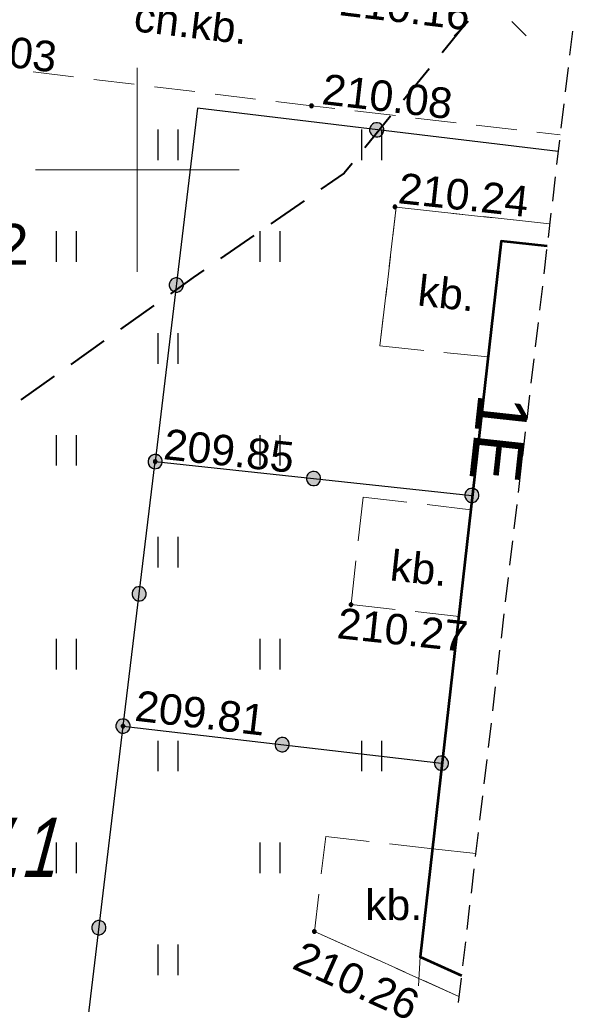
# Model space of a CAD drawing. Header units: metres. Extents: x 7419414 to 7419803, y 5549484 to 5549731.
# Tile 50 of 102: x 7419597 to 7419611, y 5549530 to 5549554. Entities that reach past the tile are written whole.
import ezdxf
from ezdxf.enums import TextEntityAlignment as Align

# ---------------------------------------------------------------- set-up
doc = ezdxf.new("R2010")
doc.units = ezdxf.units.M
doc.header["$MEASUREMENT"] = 0
doc.layers.get('0').update_dxf_attribs({"color": 250})
for name, color, linetype, lineweight in [('EGBN', 7, 'Continuous', 13), ('EGBP', 7, 'Continuous', 13), ('EGBU', 7, 'Continuous', 53), ('EGDE_O', 7, 'Continuous', 13), ('GEPADR_O', 7, 'Continuous', 13), ('LINIE ROZGRANICZAJĄCE MPZP', 212, 'Continuous', 0), ('OTKC', 7, 'Continuous', 13), ('OTKC_O', 7, 'Continuous', 13), ('OTKU', 7, 'Continuous', 13), ('OTKU_O', 7, 'Continuous', 13), ('OTOO', 7, 'Continuous', 30), ('OTRS_O', 7, 'Continuous', 13), ('OTZT', 7, 'Continuous', 13), ('TABELA', 8, 'Continuous', 0), ('UEEPA_512', 250, 'Continuous', 0), ('Zakres', 7, 'Continuous', 0)]:
    doc.layers.add(name, color=color, linetype=linetype, lineweight=lineweight)
doc.styles.add('Arial', font='arial.ttf')

msp = doc.modelspace()

# ---------------------------------------------------------------- hatches: boundary and pattern name
at = {"linetype": 'Continuous'}
for points in [[(7419604.28, 5549551.525), (7419604.268, 5549551.527), (7419604.258, 5549551.531), (7419604.248, 5549551.538), (7419604.241, 5549551.548), (7419604.237, 5549551.558), (7419604.235, 5549551.57), (7419604.237, 5549551.582), (7419604.241, 5549551.593), (7419604.248, 5549551.602), (7419604.258, 5549551.609), (7419604.268, 5549551.613), (7419604.28, 5549551.615), (7419604.292, 5549551.613), (7419604.303, 5549551.609), (7419604.312, 5549551.602), (7419604.319, 5549551.593), (7419604.323, 5549551.582), (7419604.325, 5549551.57), (7419604.323, 5549551.558), (7419604.319, 5549551.548), (7419604.312, 5549551.538), (7419604.303, 5549551.531), (7419604.292, 5549551.527)], [(7419605.861, 5549550.808), (7419605.817, 5549550.819), (7419605.777, 5549550.842), (7419605.744, 5549550.874), (7419605.721, 5549550.913), (7419605.708, 5549550.957), (7419605.708, 5549551.003), (7419605.719, 5549551.047), (7419605.742, 5549551.087), (7419605.774, 5549551.119), (7419605.813, 5549551.143), (7419605.857, 5549551.155), (7419605.903, 5549551.156), (7419605.947, 5549551.144), (7419605.987, 5549551.122), (7419606.019, 5549551.09), (7419606.043, 5549551.051), (7419606.055, 5549551.007), (7419606.055, 5549550.961), (7419606.044, 5549550.917), (7419606.022, 5549550.877), (7419605.99, 5549550.844), (7419605.951, 5549550.821), (7419605.907, 5549550.809)], [(7419605.861, 5549550.808), (7419605.817, 5549550.819), (7419605.777, 5549550.842), (7419605.744, 5549550.874), (7419605.721, 5549550.913), (7419605.708, 5549550.957), (7419605.708, 5549551.003), (7419605.719, 5549551.047), (7419605.742, 5549551.087), (7419605.774, 5549551.119), (7419605.813, 5549551.143), (7419605.857, 5549551.155), (7419605.903, 5549551.156), (7419605.947, 5549551.144), (7419605.987, 5549551.122), (7419606.019, 5549551.09), (7419606.043, 5549551.051), (7419606.055, 5549551.007), (7419606.055, 5549550.961), (7419606.044, 5549550.917), (7419606.022, 5549550.877), (7419605.99, 5549550.844), (7419605.951, 5549550.821), (7419605.907, 5549550.809)], [(7419606.33, 5549549.045), (7419606.318, 5549549.047), (7419606.308, 5549549.051), (7419606.298, 5549549.058), (7419606.291, 5549549.067), (7419606.287, 5549549.078), (7419606.285, 5549549.09), (7419606.287, 5549549.102), (7419606.291, 5549549.112), (7419606.298, 5549549.122), (7419606.308, 5549549.129), (7419606.318, 5549549.133), (7419606.33, 5549549.135), (7419606.342, 5549549.133), (7419606.353, 5549549.129), (7419606.362, 5549549.122), (7419606.369, 5549549.112), (7419606.373, 5549549.102), (7419606.375, 5549549.09), (7419606.373, 5549549.078), (7419606.369, 5549549.067), (7419606.362, 5549549.058), (7419606.353, 5549549.051), (7419606.342, 5549549.047)], [(7419600.939, 5549547.001), (7419600.895, 5549547.013), (7419600.855, 5549547.035), (7419600.822, 5549547.067), (7419600.799, 5549547.106), (7419600.787, 5549547.15), (7419600.786, 5549547.196), (7419600.798, 5549547.24), (7419600.82, 5549547.28), (7419600.852, 5549547.313), (7419600.891, 5549547.336), (7419600.935, 5549547.348), (7419600.981, 5549547.349), (7419601.025, 5549547.337), (7419601.065, 5549547.315), (7419601.098, 5549547.283), (7419601.121, 5549547.244), (7419601.133, 5549547.2), (7419601.134, 5549547.154), (7419601.122, 5549547.11), (7419601.1, 5549547.07), (7419601.068, 5549547.037), (7419601.029, 5549547.014), (7419600.985, 5549547.002)], [(7419600.939, 5549547.001), (7419600.895, 5549547.013), (7419600.855, 5549547.035), (7419600.822, 5549547.067), (7419600.799, 5549547.106), (7419600.787, 5549547.15), (7419600.786, 5549547.196), (7419600.798, 5549547.24), (7419600.82, 5549547.28), (7419600.852, 5549547.313), (7419600.891, 5549547.336), (7419600.935, 5549547.348), (7419600.981, 5549547.349), (7419601.025, 5549547.337), (7419601.065, 5549547.315), (7419601.098, 5549547.283), (7419601.121, 5549547.244), (7419601.133, 5549547.2), (7419601.134, 5549547.154), (7419601.122, 5549547.11), (7419601.1, 5549547.07), (7419601.068, 5549547.037), (7419601.029, 5549547.014), (7419600.985, 5549547.002)], [(7419600.421, 5549542.666), (7419600.377, 5549542.677), (7419600.337, 5549542.699), (7419600.304, 5549542.73), (7419600.28, 5549542.769), (7419600.267, 5549542.813), (7419600.266, 5549542.859), (7419600.277, 5549542.903), (7419600.299, 5549542.943), (7419600.33, 5549542.976), (7419600.369, 5549543), (7419600.413, 5549543.013), (7419600.459, 5549543.014), (7419600.503, 5549543.003), (7419600.543, 5549542.981), (7419600.576, 5549542.95), (7419600.6, 5549542.911), (7419600.613, 5549542.867), (7419600.614, 5549542.821), (7419600.603, 5549542.777), (7419600.581, 5549542.737), (7419600.55, 5549542.704), (7419600.511, 5549542.68), (7419600.467, 5549542.667)], [(7419600.419, 5549542.666), (7419600.375, 5549542.678), (7419600.335, 5549542.7), (7419600.302, 5549542.732), (7419600.279, 5549542.771), (7419600.267, 5549542.815), (7419600.266, 5549542.861), (7419600.278, 5549542.905), (7419600.3, 5549542.945), (7419600.332, 5549542.978), (7419600.371, 5549543.001), (7419600.415, 5549543.013), (7419600.461, 5549543.014), (7419600.505, 5549543.002), (7419600.545, 5549542.98), (7419600.578, 5549542.948), (7419600.601, 5549542.909), (7419600.613, 5549542.865), (7419600.614, 5549542.819), (7419600.602, 5549542.775), (7419600.58, 5549542.735), (7419600.548, 5549542.702), (7419600.509, 5549542.679), (7419600.465, 5549542.667)], [(7419600.419, 5549542.666), (7419600.375, 5549542.678), (7419600.335, 5549542.7), (7419600.302, 5549542.732), (7419600.279, 5549542.771), (7419600.267, 5549542.815), (7419600.266, 5549542.861), (7419600.278, 5549542.905), (7419600.3, 5549542.945), (7419600.332, 5549542.978), (7419600.371, 5549543.001), (7419600.415, 5549543.013), (7419600.461, 5549543.014), (7419600.505, 5549543.002), (7419600.545, 5549542.98), (7419600.578, 5549542.948), (7419600.601, 5549542.909), (7419600.613, 5549542.865), (7419600.614, 5549542.819), (7419600.602, 5549542.775), (7419600.58, 5549542.735), (7419600.548, 5549542.702), (7419600.509, 5549542.679), (7419600.465, 5549542.667)], [(7419600.44, 5549542.795), (7419600.428, 5549542.797), (7419600.418, 5549542.801), (7419600.408, 5549542.808), (7419600.401, 5549542.817), (7419600.397, 5549542.828), (7419600.395, 5549542.84), (7419600.397, 5549542.852), (7419600.401, 5549542.862), (7419600.408, 5549542.872), (7419600.418, 5549542.879), (7419600.428, 5549542.883), (7419600.44, 5549542.885), (7419600.452, 5549542.883), (7419600.463, 5549542.879), (7419600.472, 5549542.872), (7419600.479, 5549542.862), (7419600.483, 5549542.852), (7419600.485, 5549542.84), (7419600.483, 5549542.828), (7419600.479, 5549542.817), (7419600.472, 5549542.808), (7419600.463, 5549542.801), (7419600.452, 5549542.797)], [(7419604.311, 5549542.251), (7419604.267, 5549542.262), (7419604.227, 5549542.284), (7419604.194, 5549542.315), (7419604.17, 5549542.354), (7419604.157, 5549542.398), (7419604.156, 5549542.444), (7419604.167, 5549542.488), (7419604.189, 5549542.528), (7419604.22, 5549542.561), (7419604.259, 5549542.585), (7419604.303, 5549542.598), (7419604.349, 5549542.599), (7419604.393, 5549542.588), (7419604.433, 5549542.566), (7419604.466, 5549542.535), (7419604.49, 5549542.496), (7419604.503, 5549542.452), (7419604.504, 5549542.406), (7419604.493, 5549542.362), (7419604.471, 5549542.322), (7419604.44, 5549542.289), (7419604.401, 5549542.265), (7419604.357, 5549542.252)], [(7419604.311, 5549542.251), (7419604.267, 5549542.262), (7419604.227, 5549542.284), (7419604.194, 5549542.315), (7419604.17, 5549542.354), (7419604.157, 5549542.398), (7419604.156, 5549542.444), (7419604.167, 5549542.488), (7419604.189, 5549542.528), (7419604.22, 5549542.561), (7419604.259, 5549542.585), (7419604.303, 5549542.598), (7419604.349, 5549542.599), (7419604.393, 5549542.588), (7419604.433, 5549542.566), (7419604.466, 5549542.535), (7419604.49, 5549542.496), (7419604.503, 5549542.452), (7419604.504, 5549542.406), (7419604.493, 5549542.362), (7419604.471, 5549542.322), (7419604.44, 5549542.289), (7419604.401, 5549542.265), (7419604.357, 5549542.252)], [(7419608.201, 5549541.836), (7419608.157, 5549541.847), (7419608.117, 5549541.869), (7419608.084, 5549541.9), (7419608.06, 5549541.939), (7419608.047, 5549541.983), (7419608.046, 5549542.029), (7419608.057, 5549542.073), (7419608.079, 5549542.113), (7419608.11, 5549542.146), (7419608.149, 5549542.17), (7419608.193, 5549542.183), (7419608.239, 5549542.184), (7419608.283, 5549542.173), (7419608.323, 5549542.151), (7419608.356, 5549542.12), (7419608.38, 5549542.081), (7419608.393, 5549542.037), (7419608.394, 5549541.991), (7419608.383, 5549541.947), (7419608.361, 5549541.907), (7419608.33, 5549541.874), (7419608.291, 5549541.85), (7419608.247, 5549541.837)], [(7419600.024, 5549539.421), (7419599.98, 5549539.433), (7419599.94, 5549539.455), (7419599.907, 5549539.487), (7419599.884, 5549539.526), (7419599.872, 5549539.57), (7419599.871, 5549539.616), (7419599.883, 5549539.66), (7419599.905, 5549539.7), (7419599.937, 5549539.733), (7419599.976, 5549539.756), (7419600.02, 5549539.768), (7419600.066, 5549539.769), (7419600.11, 5549539.757), (7419600.15, 5549539.735), (7419600.183, 5549539.703), (7419600.206, 5549539.664), (7419600.218, 5549539.62), (7419600.219, 5549539.574), (7419600.207, 5549539.53), (7419600.185, 5549539.49), (7419600.153, 5549539.457), (7419600.114, 5549539.434), (7419600.07, 5549539.422)], [(7419600.024, 5549539.421), (7419599.98, 5549539.433), (7419599.94, 5549539.455), (7419599.907, 5549539.487), (7419599.884, 5549539.526), (7419599.872, 5549539.57), (7419599.871, 5549539.616), (7419599.883, 5549539.66), (7419599.905, 5549539.7), (7419599.937, 5549539.733), (7419599.976, 5549539.756), (7419600.02, 5549539.768), (7419600.066, 5549539.769), (7419600.11, 5549539.757), (7419600.15, 5549539.735), (7419600.183, 5549539.703), (7419600.206, 5549539.664), (7419600.218, 5549539.62), (7419600.219, 5549539.574), (7419600.207, 5549539.53), (7419600.185, 5549539.49), (7419600.153, 5549539.457), (7419600.114, 5549539.434), (7419600.07, 5549539.422)], [(7419605.25, 5549539.285), (7419605.238, 5549539.287), (7419605.228, 5549539.291), (7419605.218, 5549539.298), (7419605.211, 5549539.308), (7419605.207, 5549539.318), (7419605.205, 5549539.33), (7419605.207, 5549539.342), (7419605.211, 5549539.353), (7419605.218, 5549539.362), (7419605.228, 5549539.369), (7419605.238, 5549539.373), (7419605.25, 5549539.375), (7419605.262, 5549539.373), (7419605.272, 5549539.369), (7419605.282, 5549539.362), (7419605.289, 5549539.353), (7419605.293, 5549539.342), (7419605.295, 5549539.33), (7419605.293, 5549539.318), (7419605.289, 5549539.308), (7419605.282, 5549539.298), (7419605.272, 5549539.291), (7419605.262, 5549539.287)], [(7419599.629, 5549536.176), (7419599.585, 5549536.188), (7419599.545, 5549536.21), (7419599.512, 5549536.242), (7419599.489, 5549536.281), (7419599.477, 5549536.325), (7419599.476, 5549536.371), (7419599.488, 5549536.415), (7419599.51, 5549536.455), (7419599.542, 5549536.488), (7419599.581, 5549536.511), (7419599.625, 5549536.523), (7419599.671, 5549536.524), (7419599.715, 5549536.512), (7419599.755, 5549536.49), (7419599.788, 5549536.458), (7419599.811, 5549536.419), (7419599.823, 5549536.375), (7419599.824, 5549536.329), (7419599.812, 5549536.285), (7419599.79, 5549536.245), (7419599.758, 5549536.212), (7419599.719, 5549536.189), (7419599.675, 5549536.177)], [(7419599.63, 5549536.176), (7419599.585, 5549536.187), (7419599.546, 5549536.21), (7419599.513, 5549536.241), (7419599.489, 5549536.281), (7419599.477, 5549536.325), (7419599.476, 5549536.37), (7419599.487, 5549536.415), (7419599.51, 5549536.454), (7419599.541, 5549536.487), (7419599.581, 5549536.511), (7419599.625, 5549536.523), (7419599.67, 5549536.524), (7419599.715, 5549536.513), (7419599.754, 5549536.49), (7419599.787, 5549536.459), (7419599.811, 5549536.419), (7419599.823, 5549536.375), (7419599.824, 5549536.33), (7419599.813, 5549536.285), (7419599.79, 5549536.246), (7419599.759, 5549536.213), (7419599.719, 5549536.189), (7419599.675, 5549536.177)], [(7419599.629, 5549536.176), (7419599.585, 5549536.188), (7419599.545, 5549536.21), (7419599.512, 5549536.242), (7419599.489, 5549536.281), (7419599.477, 5549536.325), (7419599.476, 5549536.371), (7419599.488, 5549536.415), (7419599.51, 5549536.455), (7419599.542, 5549536.488), (7419599.581, 5549536.511), (7419599.625, 5549536.523), (7419599.671, 5549536.524), (7419599.715, 5549536.512), (7419599.755, 5549536.49), (7419599.788, 5549536.458), (7419599.811, 5549536.419), (7419599.823, 5549536.375), (7419599.824, 5549536.329), (7419599.812, 5549536.285), (7419599.79, 5549536.245), (7419599.758, 5549536.212), (7419599.719, 5549536.189), (7419599.675, 5549536.177)], [(7419599.65, 5549536.305), (7419599.638, 5549536.307), (7419599.627, 5549536.311), (7419599.618, 5549536.318), (7419599.611, 5549536.328), (7419599.607, 5549536.338), (7419599.605, 5549536.35), (7419599.607, 5549536.362), (7419599.611, 5549536.373), (7419599.618, 5549536.382), (7419599.627, 5549536.389), (7419599.638, 5549536.393), (7419599.65, 5549536.395), (7419599.662, 5549536.393), (7419599.672, 5549536.389), (7419599.682, 5549536.382), (7419599.689, 5549536.373), (7419599.693, 5549536.362), (7419599.695, 5549536.35), (7419599.693, 5549536.338), (7419599.689, 5549536.328), (7419599.682, 5549536.318), (7419599.672, 5549536.311), (7419599.662, 5549536.307)], [(7419603.54, 5549535.721), (7419603.495, 5549535.732), (7419603.456, 5549535.755), (7419603.423, 5549535.786), (7419603.399, 5549535.826), (7419603.387, 5549535.87), (7419603.386, 5549535.915), (7419603.397, 5549535.96), (7419603.42, 5549535.999), (7419603.451, 5549536.032), (7419603.491, 5549536.056), (7419603.535, 5549536.068), (7419603.58, 5549536.069), (7419603.625, 5549536.058), (7419603.664, 5549536.035), (7419603.697, 5549536.004), (7419603.721, 5549535.964), (7419603.733, 5549535.92), (7419603.734, 5549535.875), (7419603.723, 5549535.83), (7419603.7, 5549535.791), (7419603.669, 5549535.758), (7419603.629, 5549535.734), (7419603.585, 5549535.722)], [(7419603.54, 5549535.721), (7419603.495, 5549535.732), (7419603.456, 5549535.755), (7419603.423, 5549535.786), (7419603.399, 5549535.826), (7419603.387, 5549535.87), (7419603.386, 5549535.915), (7419603.397, 5549535.96), (7419603.42, 5549535.999), (7419603.451, 5549536.032), (7419603.491, 5549536.056), (7419603.535, 5549536.068), (7419603.58, 5549536.069), (7419603.625, 5549536.058), (7419603.664, 5549536.035), (7419603.697, 5549536.004), (7419603.721, 5549535.964), (7419603.733, 5549535.92), (7419603.734, 5549535.875), (7419603.723, 5549535.83), (7419603.7, 5549535.791), (7419603.669, 5549535.758), (7419603.629, 5549535.734), (7419603.585, 5549535.722)], [(7419607.45, 5549535.266), (7419607.405, 5549535.277), (7419607.366, 5549535.3), (7419607.333, 5549535.331), (7419607.309, 5549535.371), (7419607.297, 5549535.415), (7419607.296, 5549535.46), (7419607.307, 5549535.505), (7419607.33, 5549535.544), (7419607.361, 5549535.577), (7419607.401, 5549535.601), (7419607.445, 5549535.613), (7419607.49, 5549535.614), (7419607.535, 5549535.603), (7419607.574, 5549535.58), (7419607.607, 5549535.549), (7419607.631, 5549535.509), (7419607.643, 5549535.465), (7419607.644, 5549535.42), (7419607.633, 5549535.375), (7419607.61, 5549535.336), (7419607.579, 5549535.303), (7419607.539, 5549535.279), (7419607.495, 5549535.267)], [(7419599.036, 5549531.23), (7419598.992, 5549531.241), (7419598.952, 5549531.263), (7419598.919, 5549531.295), (7419598.896, 5549531.334), (7419598.883, 5549531.378), (7419598.883, 5549531.424), (7419598.894, 5549531.468), (7419598.917, 5549531.508), (7419598.948, 5549531.541), (7419598.988, 5549531.564), (7419599.032, 5549531.577), (7419599.077, 5549531.577), (7419599.122, 5549531.566), (7419599.162, 5549531.543), (7419599.194, 5549531.511), (7419599.218, 5549531.472), (7419599.23, 5549531.428), (7419599.23, 5549531.382), (7419599.219, 5549531.338), (7419599.197, 5549531.298), (7419599.165, 5549531.266), (7419599.125, 5549531.242), (7419599.081, 5549531.23)], [(7419599.036, 5549531.23), (7419598.992, 5549531.241), (7419598.952, 5549531.263), (7419598.919, 5549531.295), (7419598.896, 5549531.334), (7419598.883, 5549531.378), (7419598.883, 5549531.424), (7419598.894, 5549531.468), (7419598.917, 5549531.508), (7419598.948, 5549531.541), (7419598.988, 5549531.564), (7419599.032, 5549531.577), (7419599.077, 5549531.577), (7419599.122, 5549531.566), (7419599.162, 5549531.543), (7419599.194, 5549531.511), (7419599.218, 5549531.472), (7419599.23, 5549531.428), (7419599.23, 5549531.382), (7419599.219, 5549531.338), (7419599.197, 5549531.298), (7419599.165, 5549531.266), (7419599.125, 5549531.242), (7419599.081, 5549531.23)], [(7419604.35, 5549531.265), (7419604.338, 5549531.267), (7419604.327, 5549531.271), (7419604.318, 5549531.278), (7419604.311, 5549531.287), (7419604.307, 5549531.298), (7419604.305, 5549531.31), (7419604.307, 5549531.322), (7419604.311, 5549531.332), (7419604.318, 5549531.342), (7419604.327, 5549531.349), (7419604.338, 5549531.353), (7419604.35, 5549531.355), (7419604.362, 5549531.353), (7419604.372, 5549531.349), (7419604.382, 5549531.342), (7419604.389, 5549531.332), (7419604.393, 5549531.322), (7419604.395, 5549531.31), (7419604.393, 5549531.298), (7419604.389, 5549531.287), (7419604.382, 5549531.278), (7419604.372, 5549531.271), (7419604.362, 5549531.267)]]:
    msp.add_hatch(color=0, dxfattribs=at).paths.add_polyline_path(points)

# ---------------------------------------------------------------- linework, layer by layer
at = {"color": 0, "linetype": 'Continuous'}
for p, q in [((7419607.786, 5549553.286), (7419608.14, 5549553.64)), ((7419609.554, 5549553.286), (7419609.2, 5549553.64)), ((7419600.508, 5549550.991), (7419600.508, 5549550.241)), ((7419601.008, 5549550.241), (7419601.008, 5549550.991)), ((7419605.508, 5549550.991), (7419605.508, 5549550.241)), ((7419606.008, 5549550.241), (7419606.008, 5549550.991)), ((7419598.008, 5549548.491), (7419598.008, 5549547.741)), ((7419598.508, 5549547.741), (7419598.508, 5549548.491)), ((7419603.008, 5549548.491), (7419603.008, 5549547.741)), ((7419603.508, 5549547.741), (7419603.508, 5549548.491)), ((7419600.508, 5549545.991), (7419600.508, 5549545.241)), ((7419601.008, 5549545.241), (7419601.008, 5549545.991)), ((7419598.008, 5549543.491), (7419598.008, 5549542.741)), ((7419598.508, 5549542.741), (7419598.508, 5549543.491)), ((7419603.008, 5549543.491), (7419603.008, 5549542.741)), ((7419603.508, 5549542.741), (7419603.508, 5549543.491)), ((7419600.508, 5549540.991), (7419600.508, 5549540.241)), ((7419601.008, 5549540.241), (7419601.008, 5549540.991)), ((7419598.008, 5549538.491), (7419598.008, 5549537.741)), ((7419598.508, 5549537.741), (7419598.508, 5549538.491)), ((7419603.008, 5549538.491), (7419603.008, 5549537.741)), ((7419603.508, 5549537.741), (7419603.508, 5549538.491)), ((7419600.508, 5549535.991), (7419600.508, 5549535.241)), ((7419601.008, 5549535.241), (7419601.008, 5549535.991)), ((7419605.508, 5549535.991), (7419605.508, 5549535.241)), ((7419606.008, 5549535.241), (7419606.008, 5549535.991)), ((7419598.008, 5549533.491), (7419598.008, 5549532.741)), ((7419598.508, 5549532.741), (7419598.508, 5549533.491)), ((7419603.008, 5549533.491), (7419603.008, 5549532.741)), ((7419603.508, 5549532.741), (7419603.508, 5549533.491)), ((7419600.508, 5549530.991), (7419600.508, 5549530.241)), ((7419601.008, 5549530.241), (7419601.008, 5549530.991))]:
    msp.add_line(p, q, dxfattribs=at)
at = {"color": 0, "linetype": 'Continuous', "flags": 128}
for points in [[(7419604.235, 5549551.57), (7419604.237, 5549551.558), (7419604.241, 5549551.548), (7419604.248, 5549551.538), (7419604.258, 5549551.531), (7419604.268, 5549551.527), (7419604.28, 5549551.525), (7419604.292, 5549551.527), (7419604.303, 5549551.531), (7419604.312, 5549551.538), (7419604.319, 5549551.548), (7419604.323, 5549551.558), (7419604.325, 5549551.57), (7419604.323, 5549551.582), (7419604.319, 5549551.593), (7419604.312, 5549551.602), (7419604.303, 5549551.609), (7419604.292, 5549551.613), (7419604.28, 5549551.615), (7419604.268, 5549551.613), (7419604.258, 5549551.609), (7419604.248, 5549551.602), (7419604.241, 5549551.593), (7419604.237, 5549551.582), (7419604.235, 5549551.57)], [(7419606.055, 5549550.961), (7419606.055, 5549551.007), (7419606.043, 5549551.051), (7419606.019, 5549551.09), (7419605.987, 5549551.122), (7419605.947, 5549551.144), (7419605.903, 5549551.156), (7419605.857, 5549551.155), (7419605.813, 5549551.143), (7419605.774, 5549551.119), (7419605.742, 5549551.087), (7419605.719, 5549551.047), (7419605.708, 5549551.003), (7419605.708, 5549550.957), (7419605.721, 5549550.913), (7419605.744, 5549550.874), (7419605.777, 5549550.842), (7419605.817, 5549550.819), (7419605.861, 5549550.808), (7419605.907, 5549550.809), (7419605.951, 5549550.821), (7419605.99, 5549550.844), (7419606.022, 5549550.877), (7419606.044, 5549550.917), (7419606.055, 5549550.961)], [(7419606.055, 5549550.961), (7419606.055, 5549551.007), (7419606.043, 5549551.051), (7419606.019, 5549551.09), (7419605.987, 5549551.122), (7419605.947, 5549551.144), (7419605.903, 5549551.156), (7419605.857, 5549551.155), (7419605.813, 5549551.143), (7419605.774, 5549551.119), (7419605.742, 5549551.087), (7419605.719, 5549551.047), (7419605.708, 5549551.003), (7419605.708, 5549550.957), (7419605.721, 5549550.913), (7419605.744, 5549550.874), (7419605.777, 5549550.842), (7419605.817, 5549550.819), (7419605.861, 5549550.808), (7419605.907, 5549550.809), (7419605.951, 5549550.821), (7419605.99, 5549550.844), (7419606.022, 5549550.877), (7419606.044, 5549550.917), (7419606.055, 5549550.961)], [(7419606.285, 5549549.09), (7419606.287, 5549549.078), (7419606.291, 5549549.067), (7419606.298, 5549549.058), (7419606.308, 5549549.051), (7419606.318, 5549549.047), (7419606.33, 5549549.045), (7419606.342, 5549549.047), (7419606.353, 5549549.051), (7419606.362, 5549549.058), (7419606.369, 5549549.067), (7419606.373, 5549549.078), (7419606.375, 5549549.09), (7419606.373, 5549549.102), (7419606.369, 5549549.112), (7419606.362, 5549549.122), (7419606.353, 5549549.129), (7419606.342, 5549549.133), (7419606.33, 5549549.135), (7419606.318, 5549549.133), (7419606.308, 5549549.129), (7419606.298, 5549549.122), (7419606.291, 5549549.112), (7419606.287, 5549549.102), (7419606.285, 5549549.09)], [(7419600.981, 5549547.349), (7419600.935, 5549547.348), (7419600.891, 5549547.336), (7419600.852, 5549547.313), (7419600.82, 5549547.28), (7419600.798, 5549547.24), (7419600.786, 5549547.196), (7419600.787, 5549547.15), (7419600.799, 5549547.106), (7419600.822, 5549547.067), (7419600.855, 5549547.035), (7419600.895, 5549547.013), (7419600.939, 5549547.001), (7419600.985, 5549547.002), (7419601.029, 5549547.014), (7419601.068, 5549547.037), (7419601.1, 5549547.07), (7419601.122, 5549547.11), (7419601.134, 5549547.154), (7419601.133, 5549547.2), (7419601.121, 5549547.244), (7419601.098, 5549547.283), (7419601.065, 5549547.315), (7419601.025, 5549547.337), (7419600.981, 5549547.349)], [(7419600.981, 5549547.349), (7419600.935, 5549547.348), (7419600.891, 5549547.336), (7419600.852, 5549547.313), (7419600.82, 5549547.28), (7419600.798, 5549547.24), (7419600.786, 5549547.196), (7419600.787, 5549547.15), (7419600.799, 5549547.106), (7419600.822, 5549547.067), (7419600.855, 5549547.035), (7419600.895, 5549547.013), (7419600.939, 5549547.001), (7419600.985, 5549547.002), (7419601.029, 5549547.014), (7419601.068, 5549547.037), (7419601.1, 5549547.07), (7419601.122, 5549547.11), (7419601.134, 5549547.154), (7419601.133, 5549547.2), (7419601.121, 5549547.244), (7419601.098, 5549547.283), (7419601.065, 5549547.315), (7419601.025, 5549547.337), (7419600.981, 5549547.349)], [(7419600.266, 5549542.859), (7419600.267, 5549542.813), (7419600.28, 5549542.769), (7419600.304, 5549542.73), (7419600.337, 5549542.699), (7419600.377, 5549542.677), (7419600.421, 5549542.666), (7419600.467, 5549542.667), (7419600.511, 5549542.68), (7419600.55, 5549542.704), (7419600.581, 5549542.737), (7419600.603, 5549542.777), (7419600.614, 5549542.821), (7419600.613, 5549542.867), (7419600.6, 5549542.911), (7419600.576, 5549542.95), (7419600.543, 5549542.981), (7419600.503, 5549543.003), (7419600.459, 5549543.014), (7419600.413, 5549543.013), (7419600.369, 5549543), (7419600.33, 5549542.976), (7419600.299, 5549542.943), (7419600.277, 5549542.903), (7419600.266, 5549542.859)], [(7419600.461, 5549543.014), (7419600.415, 5549543.013), (7419600.371, 5549543.001), (7419600.332, 5549542.978), (7419600.3, 5549542.945), (7419600.278, 5549542.905), (7419600.266, 5549542.861), (7419600.267, 5549542.815), (7419600.279, 5549542.771), (7419600.302, 5549542.732), (7419600.335, 5549542.7), (7419600.375, 5549542.678), (7419600.419, 5549542.666), (7419600.465, 5549542.667), (7419600.509, 5549542.679), (7419600.548, 5549542.702), (7419600.58, 5549542.735), (7419600.602, 5549542.775), (7419600.614, 5549542.819), (7419600.613, 5549542.865), (7419600.601, 5549542.909), (7419600.578, 5549542.948), (7419600.545, 5549542.98), (7419600.505, 5549543.002), (7419600.461, 5549543.014)], [(7419600.419, 5549542.666), (7419600.465, 5549542.667), (7419600.509, 5549542.679), (7419600.548, 5549542.702), (7419600.58, 5549542.735), (7419600.602, 5549542.775), (7419600.614, 5549542.819), (7419600.613, 5549542.865), (7419600.601, 5549542.909), (7419600.578, 5549542.948), (7419600.545, 5549542.98), (7419600.505, 5549543.002), (7419600.461, 5549543.014), (7419600.415, 5549543.013), (7419600.371, 5549543.001), (7419600.332, 5549542.978), (7419600.3, 5549542.945), (7419600.278, 5549542.905), (7419600.266, 5549542.861), (7419600.267, 5549542.815), (7419600.279, 5549542.771), (7419600.302, 5549542.732), (7419600.335, 5549542.7), (7419600.375, 5549542.678), (7419600.419, 5549542.666)], [(7419600.395, 5549542.84), (7419600.397, 5549542.828), (7419600.401, 5549542.817), (7419600.408, 5549542.808), (7419600.418, 5549542.801), (7419600.428, 5549542.797), (7419600.44, 5549542.795), (7419600.452, 5549542.797), (7419600.463, 5549542.801), (7419600.472, 5549542.808), (7419600.479, 5549542.817), (7419600.483, 5549542.828), (7419600.485, 5549542.84), (7419600.483, 5549542.852), (7419600.479, 5549542.862), (7419600.472, 5549542.872), (7419600.463, 5549542.879), (7419600.452, 5549542.883), (7419600.44, 5549542.885), (7419600.428, 5549542.883), (7419600.418, 5549542.879), (7419600.408, 5549542.872), (7419600.401, 5549542.862), (7419600.397, 5549542.852), (7419600.395, 5549542.84)], [(7419604.156, 5549542.444), (7419604.157, 5549542.398), (7419604.17, 5549542.354), (7419604.194, 5549542.315), (7419604.227, 5549542.284), (7419604.267, 5549542.262), (7419604.311, 5549542.251), (7419604.357, 5549542.252), (7419604.401, 5549542.265), (7419604.44, 5549542.289), (7419604.471, 5549542.322), (7419604.493, 5549542.362), (7419604.504, 5549542.406), (7419604.503, 5549542.452), (7419604.49, 5549542.496), (7419604.466, 5549542.535), (7419604.433, 5549542.566), (7419604.393, 5549542.588), (7419604.349, 5549542.599), (7419604.303, 5549542.598), (7419604.259, 5549542.585), (7419604.22, 5549542.561), (7419604.189, 5549542.528), (7419604.167, 5549542.488), (7419604.156, 5549542.444)], [(7419604.156, 5549542.444), (7419604.157, 5549542.398), (7419604.17, 5549542.354), (7419604.194, 5549542.315), (7419604.227, 5549542.284), (7419604.267, 5549542.262), (7419604.311, 5549542.251), (7419604.357, 5549542.252), (7419604.401, 5549542.265), (7419604.44, 5549542.289), (7419604.471, 5549542.322), (7419604.493, 5549542.362), (7419604.504, 5549542.406), (7419604.503, 5549542.452), (7419604.49, 5549542.496), (7419604.466, 5549542.535), (7419604.433, 5549542.566), (7419604.393, 5549542.588), (7419604.349, 5549542.599), (7419604.303, 5549542.598), (7419604.259, 5549542.585), (7419604.22, 5549542.561), (7419604.189, 5549542.528), (7419604.167, 5549542.488), (7419604.156, 5549542.444)], [(7419608.046, 5549542.029), (7419608.047, 5549541.983), (7419608.06, 5549541.939), (7419608.084, 5549541.9), (7419608.117, 5549541.869), (7419608.157, 5549541.847), (7419608.201, 5549541.836), (7419608.247, 5549541.837), (7419608.291, 5549541.85), (7419608.33, 5549541.874), (7419608.361, 5549541.907), (7419608.383, 5549541.947), (7419608.394, 5549541.991), (7419608.393, 5549542.037), (7419608.38, 5549542.081), (7419608.356, 5549542.12), (7419608.323, 5549542.151), (7419608.283, 5549542.173), (7419608.239, 5549542.184), (7419608.193, 5549542.183), (7419608.149, 5549542.17), (7419608.11, 5549542.146), (7419608.079, 5549542.113), (7419608.057, 5549542.073), (7419608.046, 5549542.029)], [(7419600.024, 5549539.421), (7419600.07, 5549539.422), (7419600.114, 5549539.434), (7419600.153, 5549539.457), (7419600.185, 5549539.49), (7419600.207, 5549539.53), (7419600.219, 5549539.574), (7419600.218, 5549539.62), (7419600.206, 5549539.664), (7419600.183, 5549539.703), (7419600.15, 5549539.735), (7419600.11, 5549539.757), (7419600.066, 5549539.769), (7419600.02, 5549539.768), (7419599.976, 5549539.756), (7419599.937, 5549539.733), (7419599.905, 5549539.7), (7419599.883, 5549539.66), (7419599.871, 5549539.616), (7419599.872, 5549539.57), (7419599.884, 5549539.526), (7419599.907, 5549539.487), (7419599.94, 5549539.455), (7419599.98, 5549539.433), (7419600.024, 5549539.421)], [(7419600.024, 5549539.421), (7419600.07, 5549539.422), (7419600.114, 5549539.434), (7419600.153, 5549539.457), (7419600.185, 5549539.49), (7419600.207, 5549539.53), (7419600.219, 5549539.574), (7419600.218, 5549539.62), (7419600.206, 5549539.664), (7419600.183, 5549539.703), (7419600.15, 5549539.735), (7419600.11, 5549539.757), (7419600.066, 5549539.769), (7419600.02, 5549539.768), (7419599.976, 5549539.756), (7419599.937, 5549539.733), (7419599.905, 5549539.7), (7419599.883, 5549539.66), (7419599.871, 5549539.616), (7419599.872, 5549539.57), (7419599.884, 5549539.526), (7419599.907, 5549539.487), (7419599.94, 5549539.455), (7419599.98, 5549539.433), (7419600.024, 5549539.421)], [(7419605.205, 5549539.33), (7419605.207, 5549539.318), (7419605.211, 5549539.308), (7419605.218, 5549539.298), (7419605.228, 5549539.291), (7419605.238, 5549539.287), (7419605.25, 5549539.285), (7419605.262, 5549539.287), (7419605.272, 5549539.291), (7419605.282, 5549539.298), (7419605.289, 5549539.308), (7419605.293, 5549539.318), (7419605.295, 5549539.33), (7419605.293, 5549539.342), (7419605.289, 5549539.353), (7419605.282, 5549539.362), (7419605.272, 5549539.369), (7419605.262, 5549539.373), (7419605.25, 5549539.375), (7419605.238, 5549539.373), (7419605.228, 5549539.369), (7419605.218, 5549539.362), (7419605.211, 5549539.353), (7419605.207, 5549539.342), (7419605.205, 5549539.33)], [(7419599.629, 5549536.176), (7419599.675, 5549536.177), (7419599.719, 5549536.189), (7419599.758, 5549536.212), (7419599.79, 5549536.245), (7419599.812, 5549536.285), (7419599.824, 5549536.329), (7419599.823, 5549536.375), (7419599.811, 5549536.419), (7419599.788, 5549536.458), (7419599.755, 5549536.49), (7419599.715, 5549536.512), (7419599.671, 5549536.524), (7419599.625, 5549536.523), (7419599.581, 5549536.511), (7419599.542, 5549536.488), (7419599.51, 5549536.455), (7419599.488, 5549536.415), (7419599.476, 5549536.371), (7419599.477, 5549536.325), (7419599.489, 5549536.281), (7419599.512, 5549536.242), (7419599.545, 5549536.21), (7419599.585, 5549536.188), (7419599.629, 5549536.176)], [(7419599.476, 5549536.37), (7419599.477, 5549536.325), (7419599.489, 5549536.281), (7419599.513, 5549536.241), (7419599.546, 5549536.21), (7419599.585, 5549536.187), (7419599.63, 5549536.176), (7419599.675, 5549536.177), (7419599.719, 5549536.189), (7419599.759, 5549536.213), (7419599.79, 5549536.246), (7419599.813, 5549536.285), (7419599.824, 5549536.33), (7419599.823, 5549536.375), (7419599.811, 5549536.419), (7419599.787, 5549536.459), (7419599.754, 5549536.49), (7419599.715, 5549536.513), (7419599.67, 5549536.524), (7419599.625, 5549536.523), (7419599.581, 5549536.511), (7419599.541, 5549536.487), (7419599.51, 5549536.454), (7419599.487, 5549536.415), (7419599.476, 5549536.37)], [(7419599.629, 5549536.176), (7419599.675, 5549536.177), (7419599.719, 5549536.189), (7419599.758, 5549536.212), (7419599.79, 5549536.245), (7419599.812, 5549536.285), (7419599.824, 5549536.329), (7419599.823, 5549536.375), (7419599.811, 5549536.419), (7419599.788, 5549536.458), (7419599.755, 5549536.49), (7419599.715, 5549536.512), (7419599.671, 5549536.524), (7419599.625, 5549536.523), (7419599.581, 5549536.511), (7419599.542, 5549536.488), (7419599.51, 5549536.455), (7419599.488, 5549536.415), (7419599.476, 5549536.371), (7419599.477, 5549536.325), (7419599.489, 5549536.281), (7419599.512, 5549536.242), (7419599.545, 5549536.21), (7419599.585, 5549536.188), (7419599.629, 5549536.176)], [(7419599.605, 5549536.35), (7419599.607, 5549536.338), (7419599.611, 5549536.328), (7419599.618, 5549536.318), (7419599.627, 5549536.311), (7419599.638, 5549536.307), (7419599.65, 5549536.305), (7419599.662, 5549536.307), (7419599.672, 5549536.311), (7419599.682, 5549536.318), (7419599.689, 5549536.328), (7419599.693, 5549536.338), (7419599.695, 5549536.35), (7419599.693, 5549536.362), (7419599.689, 5549536.373), (7419599.682, 5549536.382), (7419599.672, 5549536.389), (7419599.662, 5549536.393), (7419599.65, 5549536.395), (7419599.638, 5549536.393), (7419599.627, 5549536.389), (7419599.618, 5549536.382), (7419599.611, 5549536.373), (7419599.607, 5549536.362), (7419599.605, 5549536.35)], [(7419603.386, 5549535.915), (7419603.387, 5549535.87), (7419603.399, 5549535.826), (7419603.423, 5549535.786), (7419603.456, 5549535.755), (7419603.495, 5549535.732), (7419603.54, 5549535.721), (7419603.585, 5549535.722), (7419603.629, 5549535.734), (7419603.669, 5549535.758), (7419603.7, 5549535.791), (7419603.723, 5549535.83), (7419603.734, 5549535.875), (7419603.733, 5549535.92), (7419603.721, 5549535.964), (7419603.697, 5549536.004), (7419603.664, 5549536.035), (7419603.625, 5549536.058), (7419603.58, 5549536.069), (7419603.535, 5549536.068), (7419603.491, 5549536.056), (7419603.451, 5549536.032), (7419603.42, 5549535.999), (7419603.397, 5549535.96), (7419603.386, 5549535.915)], [(7419603.386, 5549535.915), (7419603.387, 5549535.87), (7419603.399, 5549535.826), (7419603.423, 5549535.786), (7419603.456, 5549535.755), (7419603.495, 5549535.732), (7419603.54, 5549535.721), (7419603.585, 5549535.722), (7419603.629, 5549535.734), (7419603.669, 5549535.758), (7419603.7, 5549535.791), (7419603.723, 5549535.83), (7419603.734, 5549535.875), (7419603.733, 5549535.92), (7419603.721, 5549535.964), (7419603.697, 5549536.004), (7419603.664, 5549536.035), (7419603.625, 5549536.058), (7419603.58, 5549536.069), (7419603.535, 5549536.068), (7419603.491, 5549536.056), (7419603.451, 5549536.032), (7419603.42, 5549535.999), (7419603.397, 5549535.96), (7419603.386, 5549535.915)], [(7419607.296, 5549535.46), (7419607.297, 5549535.415), (7419607.309, 5549535.371), (7419607.333, 5549535.331), (7419607.366, 5549535.3), (7419607.405, 5549535.277), (7419607.45, 5549535.266), (7419607.495, 5549535.267), (7419607.539, 5549535.279), (7419607.579, 5549535.303), (7419607.61, 5549535.336), (7419607.633, 5549535.375), (7419607.644, 5549535.42), (7419607.643, 5549535.465), (7419607.631, 5549535.509), (7419607.607, 5549535.549), (7419607.574, 5549535.58), (7419607.535, 5549535.603), (7419607.49, 5549535.614), (7419607.445, 5549535.613), (7419607.401, 5549535.601), (7419607.361, 5549535.577), (7419607.33, 5549535.544), (7419607.307, 5549535.505), (7419607.296, 5549535.46)], [(7419599.036, 5549531.23), (7419599.081, 5549531.23), (7419599.125, 5549531.242), (7419599.165, 5549531.266), (7419599.197, 5549531.298), (7419599.219, 5549531.338), (7419599.23, 5549531.382), (7419599.23, 5549531.428), (7419599.218, 5549531.472), (7419599.194, 5549531.511), (7419599.162, 5549531.543), (7419599.122, 5549531.566), (7419599.077, 5549531.577), (7419599.032, 5549531.577), (7419598.988, 5549531.564), (7419598.948, 5549531.541), (7419598.917, 5549531.508), (7419598.894, 5549531.468), (7419598.883, 5549531.424), (7419598.883, 5549531.378), (7419598.896, 5549531.334), (7419598.919, 5549531.295), (7419598.952, 5549531.263), (7419598.992, 5549531.241), (7419599.036, 5549531.23)], [(7419599.036, 5549531.23), (7419599.081, 5549531.23), (7419599.125, 5549531.242), (7419599.165, 5549531.266), (7419599.197, 5549531.298), (7419599.219, 5549531.338), (7419599.23, 5549531.382), (7419599.23, 5549531.428), (7419599.218, 5549531.472), (7419599.194, 5549531.511), (7419599.162, 5549531.543), (7419599.122, 5549531.566), (7419599.077, 5549531.577), (7419599.032, 5549531.577), (7419598.988, 5549531.564), (7419598.948, 5549531.541), (7419598.917, 5549531.508), (7419598.894, 5549531.468), (7419598.883, 5549531.424), (7419598.883, 5549531.378), (7419598.896, 5549531.334), (7419598.919, 5549531.295), (7419598.952, 5549531.263), (7419598.992, 5549531.241), (7419599.036, 5549531.23)], [(7419604.305, 5549531.31), (7419604.307, 5549531.298), (7419604.311, 5549531.287), (7419604.318, 5549531.278), (7419604.327, 5549531.271), (7419604.338, 5549531.267), (7419604.35, 5549531.265), (7419604.362, 5549531.267), (7419604.372, 5549531.271), (7419604.382, 5549531.278), (7419604.389, 5549531.287), (7419604.393, 5549531.298), (7419604.395, 5549531.31), (7419604.393, 5549531.322), (7419604.389, 5549531.332), (7419604.382, 5549531.342), (7419604.372, 5549531.349), (7419604.362, 5549531.353), (7419604.35, 5549531.355), (7419604.338, 5549531.353), (7419604.327, 5549531.349), (7419604.318, 5549531.342), (7419604.311, 5549531.332), (7419604.307, 5549531.322), (7419604.305, 5549531.31)]]:
    msp.add_lwpolyline(points, close=True, dxfattribs=at)
at = {"layer": 'EGBN', "color": 250, "linetype": 'Continuous', "lineweight": 13, "flags": 128}
for points in [[(7419610.066, 5549548.13), (7419608.94, 5549548.25), (7419607.26, 5549533.34), (7419608.314, 5549533.227)], [(7419608.314, 5549533.227), (7419607.26, 5549533.34), (7419606.95, 5549530.69), (7419607.961, 5549530.23)]]:
    msp.add_lwpolyline(points, dxfattribs=at)
at = {"layer": 'EGBP', "color": 250, "linetype": 'Continuous', "lineweight": 13}
for p, q in [((7419606.906, 5549529.975), (7419606.95, 5549530.69)), ((7419606.95, 5549530.69), (7419607.961, 5549530.229))]:
    msp.add_line(p, q, dxfattribs=at)
at = {"layer": 'EGBU', "color": 250, "linetype": 'Continuous', "lineweight": 53, "flags": 128}
msp.add_lwpolyline([(7419610.066, 5549548.13), (7419608.94, 5549548.25), (7419606.95, 5549530.69), (7419607.961, 5549530.229)], dxfattribs=at)
at = {"layer": 'LINIE ROZGRANICZAJĄCE MPZP', "color": 1, "linetype": 'Continuous', "lineweight": 40}
for p, q in [((7419608.118, 5549553.644), (7419607.486, 5549552.869)), ((7419607.171, 5549552.481), (7419606.539, 5549551.706)), ((7419606.223, 5549551.318), (7419605.592, 5549550.543)), ((7419604.101, 5549549.239), (7419603.277, 5549548.671)), ((7419602.866, 5549548.387), (7419602.043, 5549547.82)), ((7419600.405, 5549546.671), (7419599.589, 5549546.093)), ((7419599.182, 5549545.804), (7419598.366, 5549545.225)), ((7419597.958, 5549544.936), (7419597.142, 5549544.358))]:
    msp.add_line(p, q, dxfattribs=at)
at = {"layer": 'LINIE ROZGRANICZAJĄCE MPZP', "color": 1, "linetype": 'Continuous', "lineweight": 40, "flags": 128}
for points in [[(7419605.276, 5549550.155), (7419605.082, 5549549.916), (7419604.512, 5549549.523)], [(7419601.631, 5549547.536), (7419601.374, 5549547.358), (7419600.813, 5549546.961)]]:
    msp.add_lwpolyline(points, dxfattribs=at)
at = {"layer": 'OTKC', "color": 250, "linetype": 'Continuous', "lineweight": 13}
for p, q in [((7419598.437, 5549552.281), (7419597.445, 5549552.402)), ((7419599.926, 5549552.1), (7419598.934, 5549552.22)), ((7419601.415, 5549551.918), (7419600.423, 5549552.039)), ((7419602.904, 5549551.737), (7419601.912, 5549551.858)), ((7419604.28, 5549551.57), (7419603.401, 5549551.677)), ((7419604.85, 5549551.503), (7419604.28, 5549551.57)), ((7419606.34, 5549551.329), (7419605.347, 5549551.445)), ((7419607.83, 5549551.155), (7419606.837, 5549551.271)), ((7419609.32, 5549550.981), (7419608.327, 5549551.097)), ((7419610.387, 5549550.856), (7419609.816, 5549550.923))]:
    msp.add_line(p, q, dxfattribs=at)
at = {"layer": 'OTKU', "color": 250, "linetype": 'Continuous', "lineweight": 13}
for p, q in [((7419606.189, 5549547.628), (7419606.36, 5549549.08)), ((7419606.36, 5549549.08), (7419607.997, 5549548.904)), ((7419608.494, 5549548.851), (7419610.13, 5549548.675)), ((7419608.94, 5549548.25), (7419608.804, 5549547.078)), ((7419610.065, 5549548.12), (7419608.94, 5549548.25)), ((7419605.96, 5549545.68), (7419606.131, 5549547.132)), ((7419608.746, 5549546.582), (7419608.61, 5549545.41)), ((7419607.036, 5549545.57), (7419605.96, 5549545.68)), ((7419608.61, 5549545.41), (7419607.534, 5549545.52)), ((7419605.428, 5549540.898), (7419605.55, 5549541.97)), ((7419605.55, 5549541.97), (7419606.622, 5549541.844)), ((7419607.118, 5549541.786), (7419608.19, 5549541.66)), ((7419608.19, 5549541.66), (7419608.077, 5549540.599)), ((7419605.25, 5549539.33), (7419605.372, 5549540.402)), ((7419608.023, 5549540.101), (7419607.91, 5549539.04)), ((7419606.331, 5549539.212), (7419605.25, 5549539.33)), ((7419607.91, 5549539.04), (7419606.829, 5549539.158)), ((7419604.52, 5549532.723), (7419604.63, 5549533.64)), ((7419604.63, 5549533.64), (7419605.697, 5549533.518)), ((7419606.193, 5549533.462), (7419607.26, 5549533.34)), ((7419607.26, 5549533.34), (7419607.126, 5549532.253)), ((7419604.35, 5549531.31), (7419604.46, 5549532.227)), ((7419607.064, 5549531.757), (7419606.93, 5549530.67)), ((7419605.897, 5549530.616), (7419604.35, 5549531.31)), ((7419606.93, 5549530.67), (7419607.962, 5549530.234)), ((7419607.901, 5549529.717), (7419606.354, 5549530.411))]:
    msp.add_line(p, q, dxfattribs=at)
at = {"layer": 'OTOO', "color": 250, "linetype": 'Continuous', "lineweight": 30}
for p, q in [((7419599.65, 5549536.35), (7419600.44, 5549542.84)), ((7419600.44, 5549542.84), (7419608.22, 5549542.01)), ((7419597.57, 5549519.01), (7419599.65, 5549536.35)), ((7419599.65, 5549536.35), (7419607.47, 5549535.44))]:
    msp.add_line(p, q, dxfattribs=at)
at = {"layer": 'OTOO', "color": 250, "linetype": 'Continuous', "lineweight": 30, "flags": 128}
msp.add_lwpolyline([(7419610.339, 5549550.447), (7419601.48, 5549551.51), (7419600.44, 5549542.84)], dxfattribs=at)
at = {"layer": 'OTZT', "color": 250, "linetype": 'Continuous', "lineweight": 13}
for p, q in [((7419597.445, 5549552.402), (7419598.437, 5549552.281)), ((7419598.934, 5549552.22), (7419599.926, 5549552.1)), ((7419600.423, 5549552.039), (7419601.415, 5549551.918)), ((7419601.912, 5549551.858), (7419602.904, 5549551.737)), ((7419603.401, 5549551.677), (7419604.28, 5549551.57)), ((7419604.28, 5549551.57), (7419604.85, 5549551.503)), ((7419605.347, 5549551.445), (7419606.34, 5549551.329)), ((7419606.837, 5549551.271), (7419607.83, 5549551.155)), ((7419608.327, 5549551.097), (7419609.32, 5549550.981)), ((7419609.816, 5549550.923), (7419610.387, 5549550.856)), ((7419606.36, 5549549.08), (7419606.277, 5549548.373)), ((7419607.251, 5549548.984), (7419606.36, 5549549.08)), ((7419608.742, 5549548.824), (7419607.748, 5549548.931)), ((7419610.13, 5549548.675), (7419609.239, 5549548.77)), ((7419606.218, 5549547.877), (7419606.102, 5549546.883)), ((7419606.043, 5549546.387), (7419605.96, 5549545.68)), ((7419605.96, 5549545.68), (7419607.036, 5549545.57)), ((7419607.534, 5549545.52), (7419608.61, 5549545.41)), ((7419608.61, 5549545.41), (7419608.529, 5549544.703)), ((7419608.472, 5549544.207), (7419608.358, 5549543.213)), ((7419608.301, 5549542.717), (7419608.22, 5549542.01)), ((7419605.55, 5549541.97), (7419605.428, 5549540.898)), ((7419606.622, 5549541.844), (7419605.55, 5549541.97)), ((7419608.22, 5549542.01), (7419608.19, 5549541.66)), ((7419608.19, 5549541.66), (7419607.118, 5549541.786)), ((7419605.372, 5549540.402), (7419605.25, 5549539.33)), ((7419605.25, 5549539.33), (7419606.331, 5549539.212)), ((7419606.829, 5549539.158), (7419607.91, 5549539.04)), ((7419607.91, 5549539.04), (7419607.811, 5549538.233)), ((7419607.751, 5549537.736), (7419607.629, 5549536.744)), ((7419607.569, 5549536.247), (7419607.47, 5549535.44)), ((7419607.47, 5549535.44), (7419607.39, 5549534.639)), ((7419607.34, 5549534.141), (7419607.26, 5549533.34)), ((7419604.63, 5549533.64), (7419604.52, 5549532.723)), ((7419605.697, 5549533.518), (7419604.63, 5549533.64)), ((7419607.26, 5549533.34), (7419606.193, 5549533.462)), ((7419604.46, 5549532.227), (7419604.35, 5549531.31)), ((7419604.35, 5549531.31), (7419605.213, 5549530.923)), ((7419605.669, 5549530.718), (7419606.582, 5549530.309)), ((7419607.038, 5549530.105), (7419607.901, 5549529.717))]:
    msp.add_line(p, q, dxfattribs=at)
at = {"layer": 'UEEPA_512', "color": 250, "linetype": 'Continuous', "lineweight": 0}
for p, q in [((7419600, 5549552.5), (7419600, 5549547.5)), ((7419600, 5549552.5), (7419600, 5549547.5)), ((7419597.5, 5549550), (7419600, 5549550)), ((7419600, 5549550), (7419602.5, 5549550))]:
    msp.add_line(p, q, dxfattribs=at)
at = {"layer": 'Zakres', "color": 5, "linetype": 'Continuous', "lineweight": 30}
for p, q in [((7419610.687, 5549553.406), (7419610.617, 5549552.81)), ((7419610.687, 5549553.406), (7419610.617, 5549552.81)), ((7419610.582, 5549552.512), (7419610.512, 5549551.917)), ((7419610.582, 5549552.512), (7419610.512, 5549551.917)), ((7419610.476, 5549551.619), (7419610.406, 5549551.023)), ((7419610.476, 5549551.619), (7419610.406, 5549551.023)), ((7419610.371, 5549550.725), (7419610.301, 5549550.129)), ((7419610.371, 5549550.725), (7419610.301, 5549550.129)), ((7419610.266, 5549549.831), (7419610.196, 5549549.235)), ((7419610.266, 5549549.831), (7419610.196, 5549549.235)), ((7419610.161, 5549548.937), (7419610.091, 5549548.341)), ((7419610.161, 5549548.937), (7419610.091, 5549548.341)), ((7419610.056, 5549548.043), (7419609.986, 5549547.447)), ((7419610.056, 5549548.043), (7419609.986, 5549547.447)), ((7419609.951, 5549547.149), (7419609.881, 5549546.554)), ((7419609.951, 5549547.149), (7419609.881, 5549546.554)), ((7419609.846, 5549546.256), (7419609.776, 5549545.66)), ((7419609.846, 5549546.256), (7419609.776, 5549545.66)), ((7419609.741, 5549545.362), (7419609.671, 5549544.766)), ((7419609.741, 5549545.362), (7419609.671, 5549544.766)), ((7419609.636, 5549544.468), (7419609.566, 5549543.872)), ((7419609.636, 5549544.468), (7419609.566, 5549543.872)), ((7419609.531, 5549543.574), (7419609.46, 5549542.978)), ((7419609.531, 5549543.574), (7419609.46, 5549542.978)), ((7419609.425, 5549542.68), (7419609.355, 5549542.084)), ((7419609.425, 5549542.68), (7419609.355, 5549542.084)), ((7419609.32, 5549541.786), (7419609.25, 5549541.19)), ((7419609.32, 5549541.786), (7419609.25, 5549541.19)), ((7419609.215, 5549540.893), (7419609.145, 5549540.297)), ((7419609.215, 5549540.893), (7419609.145, 5549540.297)), ((7419609.11, 5549539.999), (7419609.04, 5549539.403)), ((7419609.11, 5549539.999), (7419609.04, 5549539.403)), ((7419609.005, 5549539.105), (7419608.935, 5549538.509)), ((7419609.005, 5549539.105), (7419608.935, 5549538.509)), ((7419608.9, 5549538.211), (7419608.83, 5549537.615)), ((7419608.9, 5549538.211), (7419608.83, 5549537.615)), ((7419608.795, 5549537.317), (7419608.725, 5549536.721)), ((7419608.795, 5549537.317), (7419608.725, 5549536.721)), ((7419608.69, 5549536.423), (7419608.62, 5549535.827)), ((7419608.69, 5549536.423), (7419608.62, 5549535.827)), ((7419608.585, 5549535.529), (7419608.515, 5549534.934)), ((7419608.585, 5549535.529), (7419608.515, 5549534.934)), ((7419608.479, 5549534.636), (7419608.409, 5549534.04)), ((7419608.479, 5549534.636), (7419608.409, 5549534.04)), ((7419608.374, 5549533.742), (7419608.304, 5549533.146)), ((7419608.374, 5549533.742), (7419608.304, 5549533.146)), ((7419608.269, 5549532.848), (7419608.199, 5549532.252)), ((7419608.269, 5549532.848), (7419608.199, 5549532.252)), ((7419608.164, 5549531.954), (7419608.094, 5549531.358)), ((7419608.164, 5549531.954), (7419608.094, 5549531.358)), ((7419608.059, 5549531.06), (7419607.989, 5549530.464)), ((7419608.059, 5549531.06), (7419607.989, 5549530.464)), ((7419607.954, 5549530.166), (7419607.884, 5549529.571)), ((7419607.954, 5549530.166), (7419607.884, 5549529.571))]:
    msp.add_line(p, q, dxfattribs=at)

# ---------------------------------------------------------------- texts
at = {"layer": 'EGDE_O', "color": 250, "linetype": 'Continuous', "lineweight": 80, "style": 'Arial'}
msp.add_text('322', height=1, dxfattribs=at).set_placement((7419596.17, 5549547.674), align=Align.CENTER)
at = {"layer": 'GEPADR_O', "color": 250, "linetype": 'Continuous', "lineweight": 0, "style": 'Arial'}
msp.add_text('1E', height=1.25, rotation=263.7921, dxfattribs=at).set_placement((7419608.271, 5549543.474), align=Align.CENTER)
at = {"layer": 'OTKC_O', "color": 250, "linetype": 'Continuous', "lineweight": 0, "style": 'Arial'}
msp.add_text('ch.kb.', height=0.75, rotation=353.2451, dxfattribs=at).set_placement((7419599.889, 5549553.405))
at = {"layer": 'OTKU_O', "color": 250, "linetype": 'Continuous', "lineweight": 0, "style": 'Arial'}
for rotation, p in [(353.8643, (7419606.862, 5549546.674)), (353.9105, (7419606.185, 5549539.928)), (360, (7419605.6, 5549531.59))]:
    msp.add_text('kb.', height=0.75, rotation=rotation, dxfattribs=at).set_placement(p)
at = {"layer": 'OTRS_O', "color": 250, "linetype": 'Continuous', "lineweight": 0, "style": 'Arial'}
for s, rotation, p in [('210.16', 353.2451, (7419604.945, 5549553.798)), ('210.03', 353.0641, (7419594.789, 5549552.774)), ('210.08', 353.3295, (7419604.509, 5549551.615)), ('210.24', 353.8643, (7419606.383, 5549549.184)), ('209.85', 353.9105, (7419600.621, 5549542.903)), ('210.27', 353.9105, (7419604.883, 5549538.51)), ('209.81', 353.3624, (7419599.915, 5549536.485)), ('210.26', 335.8453, (7419603.771, 5549530.415))]:
    msp.add_text(s, height=0.75, rotation=rotation, dxfattribs=at).set_placement(p)
at = {"layer": 'TABELA', "color": 212, "linetype": 'Continuous', "lineweight": 13, "insert": (7419595.94, 5549533.372), "char_height": 1.45547, "attachment_point": 5, "rotation": 359.975, "line_spacing_factor": 0.6, "style": 'Arial'}
msp.add_mtext('\\FOTTAWA_1250;\\Q15;\\H1x;\\W0.800128;MW.1', dxfattribs=at)

doc.saveas('drawing.dxf')
